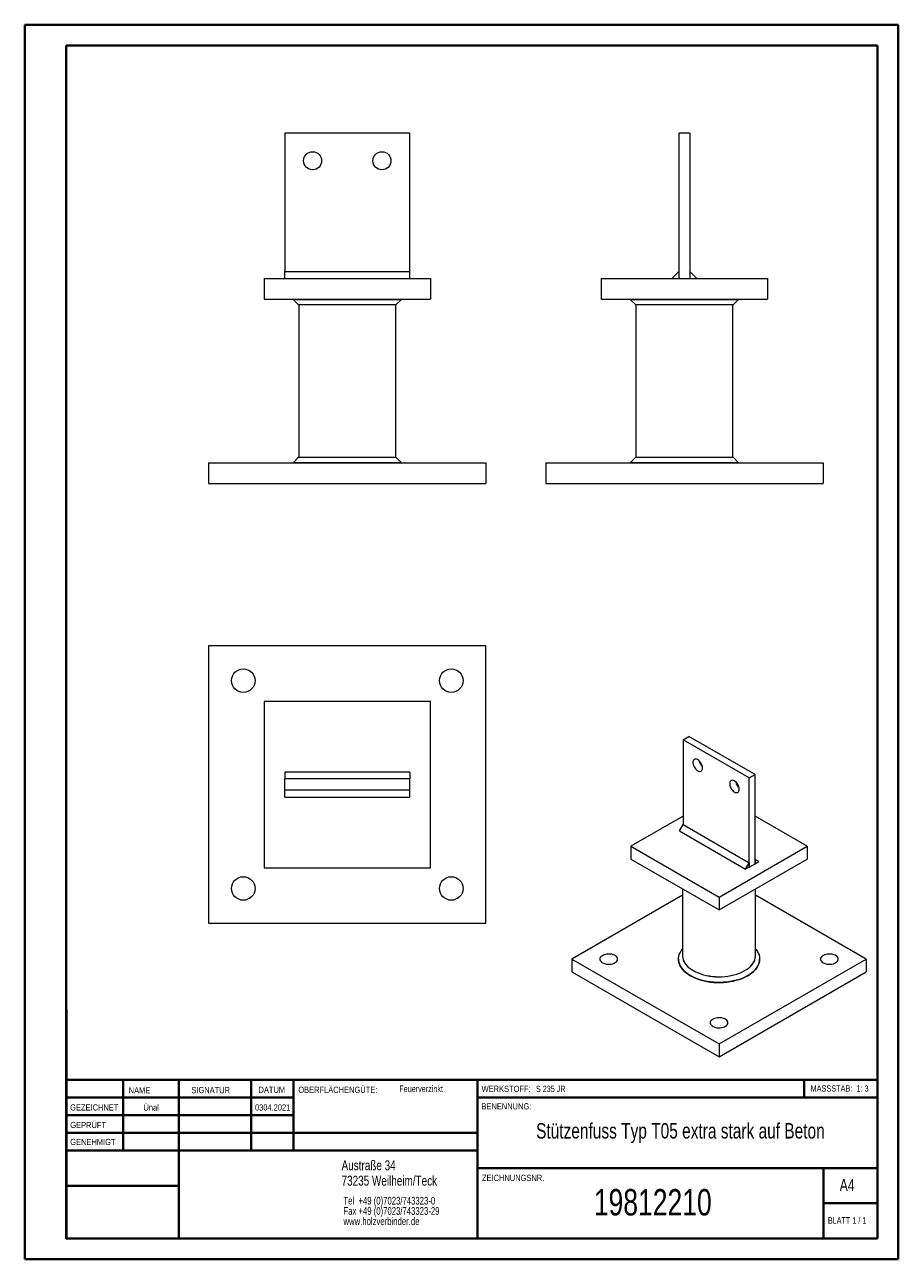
# Model space of a CAD drawing. Header units: millimetres. Extents: x 0 to 210, y 0 to 297.
import ezdxf

# ---------------------------------------------------------------- set-up
doc = ezdxf.new("R2010")
doc.units = ezdxf.units.MM
doc.styles.add('SLDTEXTSTYLE0', font='TXT', dxfattribs={"width": 0.75})
doc.styles.add('SLDTEXTSTYLE1', font='TXT', dxfattribs={"width": 0.681818})
doc.styles.add('SLDTEXTSTYLE2', font='TXT', dxfattribs={"width": 0.7})
doc.styles.add('SLDTEXTSTYLE3', font='TXT', dxfattribs={"width": 0.6875})

# ---------------------------------------------------------------- blocks, each defined once
blk = doc.blocks.new('SW_NOTE_0')
at = {"color": 0, "linetype": 'Continuous', "lineweight": 0, "char_height": 1.8521, "attachment_point": 1, "style": 'SLDTEXTSTYLE0'}
for s, insert in [('Tel  +49 (0)7023/743323-0', (0, 2.39)), ('Fax +49 (0)7023/743323-29', (0, -0.08)), ('www.holzverbinder.de', (0, -2.55))]:
    blk.add_mtext(s, dxfattribs=dict(at, insert=insert))

msp = doc.modelspace()

# ---------------------------------------------------------------- linework, layer by layer
at = {"color": 7, "linetype": 'Continuous', "lineweight": 40}
for p, q in [((0.08, 0.21), (0.08, 297.21)), ((0.08, 297.21), (210.08, 297.21)), ((210.08, 0.21), (210.08, 297.21)), ((210.08, 292.21), (210.08, 297.21)), ((10.08, 292.21), (205.08, 292.21)), ((10.08, 5.21), (10.08, 292.21)), ((205.08, 5.21), (205.08, 292.21)), ((10.11, 60.37), (10.11, 5.12)), ((205.08, 43.37), (10.11, 43.37)), ((23.71, 43.37), (23.71, 26.37)), ((37.1, 43.37), (37.1, 5.12)), ((54.51, 43.37), (54.51, 26.37)), ((64.71, 26.37), (64.71, 43.37)), ((108.91, 43.37), (108.91, 5.12)), ((187.47, 39.12), (187.47, 43.37)), ((64.71, 39.1), (10.11, 39.1)), ((205.08, 39.12), (108.91, 39.12)), ((64.71, 34.87), (10.11, 34.87)), ((108.91, 30.62), (10.11, 30.62)), ((108.91, 26.37), (10.11, 26.37)), ((108.91, 22.12), (205.08, 22.12)), ((192.08, 5.21), (192.08, 22.21)), ((37.1, 17.87), (10.11, 17.87)), ((10.11, 13.71), (10.08, 13.71)), ((205.08, 13.71), (192.08, 13.71)), ((10.11, 9.46), (10.08, 9.46)), ((10.08, 5.21), (205.08, 5.21)), ((205.08, 5.21), (180.99, 5.21)), ((0.08, 0.21), (210.08, 0.21))]:
    msp.add_line(p, q, dxfattribs=at)
at = {"color": 7, "linetype": 'Continuous', "lineweight": 15}
for p, q in [((62.62, 271.15), (62.62, 237.81)), ((92.62, 271.15), (62.62, 271.15)), ((92.62, 237.81), (92.62, 271.15)), ((159.99, 271.15), (157.32, 271.15)), ((157.32, 271.15), (157.32, 236.15)), ((159.99, 271.15), (159.99, 236.15)), ((62.62, 237.81), (92.62, 237.81)), ((62.62, 236.15), (62.62, 237.81)), ((92.62, 236.15), (92.62, 237.81)), ((155.66, 236.15), (157.32, 237.81)), ((157.32, 237.81), (157.32, 236.15)), ((159.99, 237.81), (159.99, 236.15)), ((161.66, 236.15), (159.99, 237.81)), ((57.62, 236.15), (97.62, 236.15)), ((57.62, 236.15), (57.62, 231.15)), ((97.62, 236.15), (97.62, 231.15)), ((138.66, 236.15), (138.66, 231.15)), ((138.66, 236.15), (178.66, 236.15)), ((178.66, 236.15), (178.66, 231.15)), ((57.62, 231.15), (97.62, 231.15)), ((64.62, 231.15), (64.62, 231.11)), ((64.62, 231.11), (65.92, 229.81)), ((64.62, 231.11), (77.62, 231.11)), ((77.62, 229.81), (65.92, 229.81)), ((65.96, 229.81), (65.96, 193.15)), ((77.62, 231.11), (90.62, 231.11)), ((89.32, 229.81), (77.62, 229.81)), ((89.29, 193.15), (89.29, 229.81)), ((89.32, 229.81), (90.62, 231.11)), ((90.62, 231.11), (90.62, 231.15)), ((138.66, 231.15), (178.66, 231.15)), ((145.66, 231.15), (145.66, 231.11)), ((145.66, 231.11), (146.96, 229.81)), ((145.66, 231.11), (171.66, 231.11)), ((170.36, 229.81), (146.96, 229.81)), ((146.99, 229.81), (146.99, 193.15)), ((170.32, 193.15), (170.32, 229.81)), ((170.36, 229.81), (171.66, 231.11)), ((171.66, 231.11), (171.66, 231.15)), ((65.92, 193.15), (64.62, 191.85)), ((65.92, 193.15), (77.62, 193.15)), ((77.62, 193.15), (89.32, 193.15)), ((90.62, 191.85), (89.32, 193.15)), ((146.96, 193.15), (145.66, 191.85)), ((146.96, 193.15), (170.36, 193.15)), ((171.66, 191.85), (170.36, 193.15)), ((44.29, 191.81), (110.96, 191.81)), ((44.29, 191.81), (44.29, 186.81)), ((64.62, 191.85), (64.62, 191.81)), ((77.62, 191.85), (64.62, 191.85)), ((90.62, 191.85), (77.62, 191.85)), ((90.62, 191.81), (90.62, 191.85)), ((110.96, 191.81), (110.96, 186.81)), ((125.32, 191.81), (125.32, 186.81)), ((125.32, 191.81), (191.99, 191.81)), ((145.66, 191.85), (145.66, 191.81)), ((171.66, 191.85), (145.66, 191.85)), ((171.66, 191.81), (171.66, 191.85)), ((191.99, 191.81), (191.99, 186.81)), ((44.29, 186.81), (110.96, 186.81)), ((125.32, 186.81), (191.99, 186.81)), ((44.29, 147.76), (44.29, 81.09)), ((110.96, 147.76), (44.29, 147.76)), ((110.96, 81.09), (110.96, 147.76)), ((97.62, 134.42), (57.62, 134.42)), ((57.62, 134.42), (57.62, 94.42)), ((97.62, 94.42), (97.62, 134.42)), ((158.33, 125.19), (159.75, 126.01)), ((158.33, 125.19), (158.33, 104.78)), ((174.24, 116.01), (158.33, 125.19)), ((175.66, 116.82), (159.75, 126.01)), ((92.62, 117.42), (62.62, 117.42)), ((62.62, 117.42), (62.62, 115.76)), ((92.62, 117.42), (92.62, 115.76)), ((174.24, 116.01), (175.66, 116.82)), ((174.24, 94.57), (174.24, 116.01)), ((175.66, 95.39), (175.66, 116.82)), ((92.62, 115.76), (62.62, 115.76)), ((62.62, 113.09), (62.62, 115.76)), ((92.62, 113.09), (62.62, 113.09)), ((62.62, 111.42), (62.62, 113.09)), ((92.62, 113.09), (92.62, 115.76)), ((92.62, 111.42), (92.62, 113.09)), ((62.62, 111.42), (92.62, 111.42)), ((158.33, 106.82), (145.78, 99.57)), ((157.45, 103.25), (158.33, 104.78)), ((158.33, 104.78), (174.24, 95.59)), ((188.21, 99.57), (175.66, 106.82)), ((157.45, 103.25), (173.36, 94.06)), ((145.78, 99.57), (166.99, 87.33)), ((145.78, 99.57), (145.78, 96.51)), ((166.99, 87.33), (188.21, 99.57)), ((188.21, 99.57), (188.21, 96.51)), ((145.78, 96.51), (166.99, 84.27)), ((166.99, 84.27), (188.21, 96.51)), ((173.36, 94.06), (174.24, 95.59)), ((174.24, 95.59), (174.24, 94.57)), ((174.24, 94.57), (175.66, 95.39)), ((175.66, 96.41), (175.66, 95.39)), ((176.54, 95.9), (175.66, 96.41)), ((175.66, 95.39), (176.54, 95.9)), ((57.62, 94.42), (97.62, 94.42)), ((174.24, 94.57), (173.36, 94.06)), ((158.24, 89.32), (158.24, 73.24)), ((175.74, 73.24), (175.74, 89.32)), ((158.24, 87.78), (131.64, 72.42)), ((166.99, 87.33), (166.99, 84.27)), ((202.35, 72.42), (175.74, 87.78)), ((44.29, 81.09), (110.96, 81.09)), ((131.64, 72.42), (166.99, 52.01)), ((131.64, 72.42), (131.64, 69.36)), ((157.24, 72.44), (157.24, 72.42)), ((166.99, 52.01), (202.35, 72.42)), ((176.74, 72.42), (176.74, 72.44)), ((202.35, 72.42), (202.35, 69.36)), ((131.64, 69.36), (166.99, 48.95)), ((166.99, 48.95), (202.35, 69.36)), ((166.99, 52.01), (166.99, 48.95))]:
    msp.add_line(p, q, dxfattribs=at)
at = {"color": 7, "linetype": 'Continuous', "lineweight": 0}
for p, q in [((64.71, 39.12), (10.11, 39.12)), ((23.71, 5.21), (23.71, 5.12)), ((54.51, 5.21), (54.51, 5.12))]:
    msp.add_line(p, q, dxfattribs=at)
at = {"color": 7, "linetype": 'Continuous', "lineweight": 15, "flags": 128}
for points in [[(163.02, 118.41), (162.99, 118.69), (162.92, 118.98), (162.81, 119.28), (162.66, 119.57), (162.48, 119.84), (162.27, 120.08), (162.04, 120.28), (161.81, 120.43), (161.58, 120.52), (161.36, 120.55), (161.16, 120.52), (161, 120.44), (160.86, 120.29), (160.77, 120.1), (160.72, 119.86), (160.72, 119.59), (160.77, 119.3), (160.86, 119), (161, 118.71), (161.16, 118.43), (161.36, 118.17), (161.58, 117.95), (161.81, 117.78), (162.04, 117.66), (162.27, 117.59), (162.48, 117.59), (162.66, 117.65), (162.81, 117.77), (162.92, 117.94), (162.99, 118.15), (163.02, 118.41)], [(171.86, 113.3), (171.83, 113.58), (171.76, 113.88), (171.65, 114.18), (171.5, 114.47), (171.31, 114.74), (171.11, 114.98), (170.88, 115.18), (170.65, 115.32), (170.42, 115.42), (170.2, 115.45), (170, 115.42), (169.83, 115.33), (169.7, 115.19), (169.61, 115), (169.56, 114.76), (169.56, 114.49), (169.61, 114.2), (169.7, 113.9), (169.83, 113.61), (170, 113.32), (170.2, 113.07), (170.42, 112.85), (170.65, 112.67), (170.88, 112.55), (171.11, 112.49), (171.31, 112.49), (171.5, 112.55), (171.65, 112.66), (171.76, 112.83), (171.83, 113.05), (171.86, 113.3)], [(160.1, 68.46), (159.56, 68.8), (159.07, 69.16), (158.63, 69.55), (158.25, 69.95), (157.93, 70.37), (157.67, 70.8), (157.47, 71.25), (157.33, 71.7), (157.26, 72.16), (157.25, 72.62), (157.31, 73.07), (157.43, 73.53), (157.61, 73.98), (157.86, 74.41), (158.17, 74.83), (158.24, 74.93)], [(175.74, 74.93), (175.9, 74.73), (176.2, 74.3), (176.43, 73.86), (176.6, 73.42), (176.7, 72.96), (176.74, 72.5), (176.72, 72.04), (176.63, 71.59), (176.48, 71.14), (176.26, 70.69), (175.98, 70.26), (175.64, 69.85), (175.25, 69.45), (174.8, 69.07), (174.3, 68.72), (173.75, 68.38), (173.15, 68.08), (172.51, 67.8), (171.84, 67.56), (171.13, 67.35), (170.4, 67.17), (169.65, 67.03), (168.87, 66.92), (168.09, 66.85), (167.29, 66.82), (166.5, 66.82), (165.7, 66.87), (164.92, 66.94), (164.15, 67.06), (163.4, 67.21), (162.67, 67.4), (161.98, 67.62), (161.31, 67.87), (160.68, 68.15), (160.1, 68.46)], [(138.97, 71.56), (139.27, 71.42), (139.6, 71.31), (139.96, 71.23), (140.33, 71.2), (140.72, 71.21), (141.09, 71.25), (141.44, 71.33), (141.76, 71.45), (142.05, 71.6), (142.28, 71.77), (142.45, 71.97), (142.56, 72.18), (142.6, 72.4), (142.58, 72.62), (142.48, 72.83), (142.33, 73.03), (142.11, 73.21), (141.84, 73.37), (141.53, 73.49), (141.18, 73.58), (140.81, 73.64), (140.43, 73.65), (140.05, 73.63), (139.69, 73.56), (139.35, 73.46), (139.04, 73.33), (138.79, 73.17), (138.58, 72.98), (138.44, 72.78), (138.37, 72.56), (138.36, 72.34), (138.42, 72.12), (138.54, 71.92), (138.73, 71.73), (138.97, 71.56)], [(157.24, 72.42), (157.26, 72.14), (157.33, 71.68), (157.47, 71.23), (157.67, 70.78), (157.93, 70.35), (158.25, 69.93), (158.63, 69.53), (159.07, 69.14), (159.56, 68.78), (160.1, 68.44)], [(158.24, 73.62), (158.24, 73.62), (158.22, 73.19), (158.26, 72.75), (158.37, 72.32), (158.53, 71.89), (158.77, 71.48), (159.06, 71.08), (159.41, 70.69), (159.82, 70.33), (160.28, 69.98), (160.79, 69.66)], [(158.24, 73.24), (158.24, 73.19), (158.28, 72.75), (158.39, 72.32), (158.56, 71.9), (158.79, 71.48), (159.08, 71.08), (159.43, 70.7), (159.84, 70.33), (160.3, 69.99), (160.81, 69.67)], [(160.1, 68.44), (160.68, 68.13), (161.31, 67.85), (161.98, 67.6), (162.67, 67.38), (163.4, 67.19), (164.15, 67.04), (164.92, 66.92), (165.7, 66.84), (166.5, 66.8), (167.29, 66.8), (168.09, 66.83), (168.87, 66.9), (169.65, 67.01), (170.4, 67.15), (171.13, 67.33), (171.84, 67.54), (172.51, 67.78), (173.15, 68.06), (173.75, 68.36), (174.3, 68.69), (174.8, 69.05), (175.25, 69.43), (175.64, 69.83), (175.98, 70.24), (176.26, 70.67), (176.48, 71.12), (176.63, 71.57), (176.72, 72.02), (176.74, 72.42)], [(160.79, 69.66), (161.35, 69.36), (161.94, 69.1), (162.58, 68.86), (163.25, 68.66), (163.94, 68.49), (164.66, 68.36), (165.4, 68.26), (166.15, 68.2), (166.9, 68.18), (167.65, 68.19), (168.4, 68.24), (169.14, 68.33), (169.87, 68.45), (170.57, 68.61), (171.24, 68.81), (171.89, 69.04), (172.5, 69.29), (173.06, 69.58), (173.59, 69.9), (174.06, 70.24), (174.48, 70.6), (174.85, 70.98), (175.15, 71.38), (175.4, 71.79), (175.59, 72.21), (175.71, 72.64), (175.76, 73.08), (175.76, 73.51), (175.74, 73.62)], [(160.81, 69.67), (161.36, 69.38), (161.96, 69.11), (162.59, 68.88), (163.26, 68.67), (163.95, 68.5), (164.67, 68.37), (165.4, 68.27), (166.15, 68.21), (166.9, 68.19), (167.65, 68.2), (168.4, 68.25), (169.14, 68.34), (169.86, 68.47), (170.56, 68.63), (171.23, 68.82), (171.87, 69.05), (172.48, 69.31), (173.05, 69.59), (173.57, 69.91), (174.04, 70.25), (174.46, 70.61), (174.82, 70.99), (175.13, 71.38), (175.38, 71.79), (175.56, 72.22), (175.68, 72.64), (175.74, 73.08), (175.74, 73.24)], [(192.01, 71.56), (192.3, 71.42), (192.63, 71.31), (192.99, 71.23), (193.37, 71.2), (193.75, 71.21), (194.12, 71.25), (194.48, 71.33), (194.8, 71.45), (195.08, 71.6), (195.31, 71.77), (195.48, 71.97), (195.59, 72.18), (195.63, 72.4), (195.61, 72.62), (195.52, 72.83), (195.36, 73.03), (195.14, 73.21), (194.87, 73.37), (194.56, 73.49), (194.21, 73.58), (193.84, 73.64), (193.46, 73.65), (193.08, 73.63), (192.72, 73.56), (192.38, 73.46), (192.08, 73.33), (191.82, 73.17), (191.62, 72.98), (191.48, 72.78), (191.4, 72.56), (191.39, 72.34), (191.45, 72.12), (191.58, 71.92), (191.76, 71.73), (192.01, 71.56)], [(165.49, 56.25), (165.78, 56.11), (166.12, 56), (166.47, 55.93), (166.85, 55.89), (167.23, 55.9), (167.61, 55.94), (167.96, 56.02), (168.28, 56.14), (168.56, 56.29), (168.79, 56.46), (168.97, 56.66), (169.08, 56.87), (169.12, 57.09), (169.09, 57.31), (169, 57.52), (168.84, 57.72), (168.63, 57.9), (168.36, 58.06), (168.04, 58.18), (167.7, 58.27), (167.33, 58.33), (166.95, 58.34), (166.57, 58.32), (166.2, 58.25), (165.86, 58.16), (165.56, 58.02), (165.3, 57.86), (165.1, 57.67), (164.96, 57.47), (164.88, 57.25), (164.87, 57.03), (164.93, 56.82), (165.06, 56.61), (165.25, 56.42), (165.49, 56.25)]]:
    msp.add_lwpolyline(points, dxfattribs=at)
at = {"color": 7, "linetype": 'Continuous', "lineweight": 15}
for centre, radius in [((69.29, 264.48), 2.17), ((85.96, 264.48), 2.17), ((52.62, 139.42), 2.83), ((102.62, 139.42), 2.83), ((52.62, 89.42), 2.83), ((102.62, 89.42), 2.83)]:
    msp.add_circle(centre, radius, dxfattribs=at)
for centre in [(164.75, 120.74), (173.59, 115.63)]:
    msp.add_arc(centre, 2.64, 192.3572, 227.6375, dxfattribs=at)

# ---------------------------------------------------------------- block references
at = {"color": 7, "linetype": 'Continuous', "lineweight": 0}
msp.add_blockref('SW_NOTE_0', (76.7, 12.85), dxfattribs=at)

# ---------------------------------------------------------------- texts
for s, insert, char_height, attachment_point, style in [('NAME', (25.07, 41.62), 1.5, 1, 'SLDTEXTSTYLE0'), ('SIGNATUR', (40.14, 41.68), 1.5, 1, 'SLDTEXTSTYLE0'), ('DATUM', (56.28, 41.74), 1.5, 1, 'SLDTEXTSTYLE0'), ('OBERFLÄCHENGÜTE:', (65.86, 41.74), 1.5, 1, 'SLDTEXTSTYLE0'), ('Feuerverzinkt', (90.14, 42.03), 1.5875, 1, 'SLDTEXTSTYLE0'), ('WERKSTOFF:', (109.91, 41.96), 1.5, 1, 'SLDTEXTSTYLE0'), ('S 235 JR', (122.99, 41.96), 1.5, 1, 'SLDTEXTSTYLE3'), ('MASSSTAB:  1: 3', (188.99, 42.07), 1.5, 1, 'SLDTEXTSTYLE2'), ('GEZEICHNET', (11, 37.51), 1.5, 1, 'SLDTEXTSTYLE0'), ('Ünal', (30.47, 37.5), 1.499, 2, 'SLDTEXTSTYLE0'), ('0304.2021', (59.68, 37.5), 1.499, 2, 'SLDTEXTSTYLE0'), ('BENENNUNG:', (109.88, 37.77), 1.5, 1, 'SLDTEXTSTYLE0'), ('GEPRÜFT', (11.03, 33.28), 1.5, 1, 'SLDTEXTSTYLE0'), ('Stützenfuss Typ T05 extra stark auf Beton', (157.7, 32.98), 3.7042, 2, 'SLDTEXTSTYLE0'), ('GENEHMIGT', (11.02, 29.19), 1.5, 1, 'SLDTEXTSTYLE0'), ('Austraße 34', (76.25, 24.02), 2.3813, 1, 'SLDTEXTSTYLE0'), ('73235 Weilheim/Teck', (76.25, 20.32), 2.3813, 1, 'SLDTEXTSTYLE0'), ('ZEICHNUNGSNR.', (110, 20.55), 1.5, 1, 'SLDTEXTSTYLE0'), ('A4', (196, 19.52), 2.91, 1, 'SLDTEXTSTYLE0'), ('19812210', (151.06, 17.12), 6.35, 2, 'SLDTEXTSTYLE0'), ('BLATT 1 / 1', (193.16, 10.36), 1.5875, 1, 'SLDTEXTSTYLE1')]:
    msp.add_mtext(s, dxfattribs=dict(at, insert=insert, char_height=char_height, attachment_point=attachment_point, style=style))

doc.saveas('drawing.dxf')
